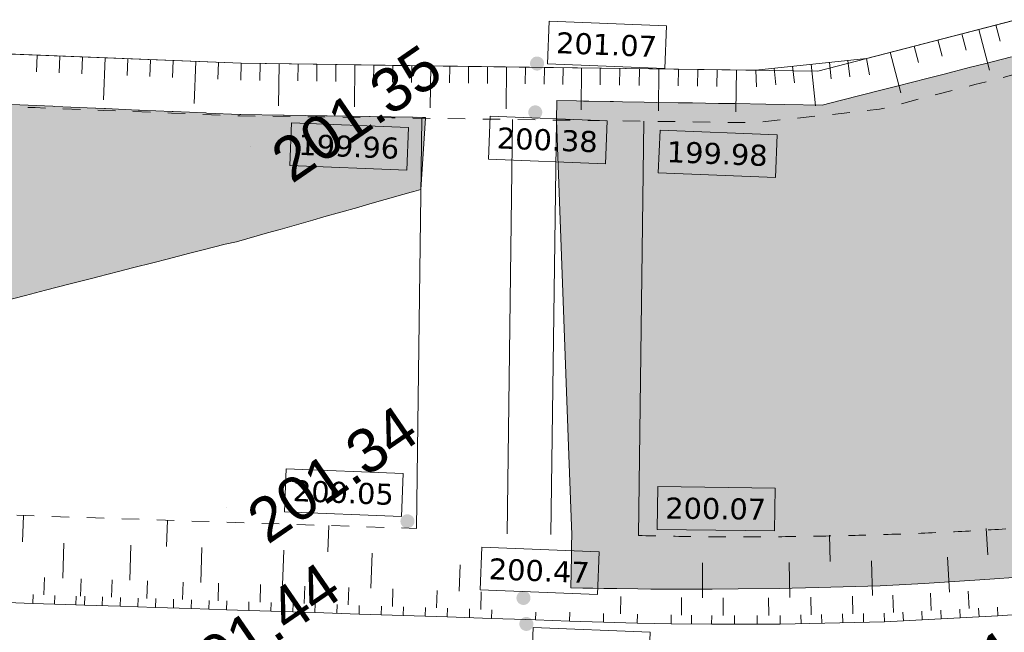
# Model space of a CAD drawing. Header units: millimetres. Extents: x -446952 to 537903, y -185749 to 168493.
# Tile 56 of 155: x -56434 to -33932, y 86472 to 100474. Entities that reach past the tile are written whole.
import ezdxf
from ezdxf.xclip import XClip

# ---------------------------------------------------------------- set-up
doc = ezdxf.new("R2010")
doc.units = ezdxf.units.MM
doc.header["$MEASUREMENT"] = 0
doc.header["$XCLIPFRAME"] = 0
doc.linetypes.add('Grille', pattern=[800, 400, -400])
doc.linetypes.add('Wipeout_Contour', pattern=[1000, 0, -1000])
for name, color, linetype in [('02 AF-17-0322 ZAE POMME- CHANTIER-2018-09-26_2_0000-VALORIS-NOUE DERIV BASSIN', 7, 'Continuous'), ('02 AF-17-0322 ZAE POMME- CHANTIER-2018-09-26_2_0000-VALORIS-NOUE DERIV BASSIN EAU MAX RETENTION', 7, 'Continuous'), ('02 AF-17-0322 ZAE POMME- CHANTIER-2018-09-26_2_0000-VALORIS-NOUE DERIV BASSIN TEXTE ET COTES', 7, 'Continuous'), ('02 AF-17-0322 ZAE POMME- CHANTIER-2018-09-26_2_2D - Dessins placés - Géomètre.2D', 7, 'Continuous'), ('02 AF-17-0322 ZAE POMME- CHANTIER-2018-09-26_2_X-PTS TOPO-TEXTE TOPOALT', 7, 'Continuous'), ('02 AF-17-0322 ZAE POMME- CHANTIER-2018-09-26_2_X-PTS TOPO-TOPOPOINT', 7, 'Continuous'), ('2D - Dessins placés - Géomètre.2D', 7, 'Continuous')]:
    doc.layers.add(name, color=color, linetype=linetype)
doc.styles.add('STYLE_GENERE_3', font='verdana.ttf')
doc.styles.add('STYLE_GENERE_4', font='txt')

# ---------------------------------------------------------------- blocks, each defined once
blk = doc.blocks.new('Dessin_1_2', base_point=(-56559339, -2771872408))
at = {"color": 254, "linetype": 'Wipeout_Contour', "lineweight": 0, "ltscale": 2094265.569888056}
blk.add_wipeout([(-446952, -185749), (537903, -185749), (537903, 168493), (-446952, 168064)], dxfattribs=at).dxf.layer = '02 AF-17-0322 ZAE POMME- CHANTIER-2018-09-26_2_2D - Dessins placés - Géomètre.2D'
at = {"layer": '02 AF-17-0322 ZAE POMME- CHANTIER-2018-09-26_2_0000-VALORIS-NOUE DERIV BASSIN EAU MAX RETENTION', "linetype": 'Continuous', "lineweight": 15}
for points in [[(-43836, 87490), (-43564, 87484), (-43337, 87480), (-43085, 87475), (-42310, 87463), (-41536, 87457), (-40610, 87458), (-40012, 87462), (-39077, 87470), (-38177, 87494), (-36770, 87536), (-35763, 87590), (-34263, 87683), (-33614, 87735), (-32734, 87810), (-31731, 87907), (-30760, 88007), (-29790, 88116), (-28823, 88233), (-27858, 88360), (-26896, 88496), (-26052, 88622), (-25210, 88755), (-24369, 88895), (-24301, 88911), (-24287, 88915), (-23359, 89076), (-22433, 89246), (-21509, 89425), (-20529, 89623), (-1920, 93460), (-1279, 93592), (-961, 93658), (-314, 93791), (-2, 93855), (650, 93990), (957, 94053), (1615, 94189), (1916, 94251), (2580, 94387), (2875, 94448), (3545, 94586), (3834, 94646), (4510, 94785), (4793, 94843), (5475, 94984), (5752, 95041), (6439, 95182), (6711, 95237), (7404, 95381), (7669, 95436), (8369, 95581), (8628, 95635), (9333, 95781), (9586, 95833), (10298, 95981), (10544, 96032), (11263, 96181), (11503, 96231), (12228, 96381), (12461, 96430), (13193, 96581), (13420, 96628), (14158, 96781), (14378, 96827), (15123, 96982), (15337, 97026), (16088, 97182), (16296, 97225), (17053, 97382), (17255, 97424), (17986, 97576), (18172, 97614), (18803, 97746), (18957, 97778), (19588, 97909), (19525, 98275), (18551, 104509), (18140, 107138), (17611, 110525), (17546, 110803), (17237, 110730), (17042, 110680), (16895, 110646), (16851, 110635), (16211, 110484), (16016, 110434), (15376, 110283), (15182, 110234), (14471, 110066), (14257, 110012), (13538, 109842), (13323, 109787), (12603, 109618), (12388, 109563), (11669, 109393), (11454, 109339), (10734, 109169), (10520, 109114), (9800, 108944), (9585, 108890), (8865, 108720), (8651, 108666), (7930, 108496), (7717, 108442), (6996, 108271), (6782, 108217), (6061, 108047), (5848, 107993), (5126, 107823), (4914, 107769), (4192, 107598), (3979, 107545), (3256, 107399), (3042, 107356), (2321, 107211), (2105, 107168), (1387, 107024), (1168, 106980), (452, 106836), (231, 106792), (-482, 106648), (-706, 106603), (-1417, 106460), (-1643, 106415), (-2351, 106273), (-2580, 106227), (-3286, 106085), (-3517, 106039), (-4220, 105897), (-4454, 105851), (-5186, 105703), (-5434, 105654), (-6164, 105507), (-6414, 105457), (-7142, 105311), (-7395, 105260), (-8119, 105114), (-8375, 105063), (-9097, 104918), (-9356, 104866), (-10074, 104722), (-10336, 104669), (-11052, 104525), (-11317, 104472), (-12030, 104329), (-12297, 104276), (-13007, 104133), (-13277, 104079), (-13985, 103936), (-14258, 103882), (-14962, 103740), (-15238, 103685), (-15940, 103544), (-16219, 103488), (-16917, 103348), (-17199, 103291), (-17895, 103151), (-18180, 103094), (-18873, 102955), (-19160, 102898), (-19850, 102759), (-20141, 102701), (-20828, 102563), (-21121, 102504), (-21805, 102366), (-22101, 102307), (-22783, 102170), (-23082, 102110), (-23760, 101974), (-24062, 101914), (-24698, 101786), (-24985, 101728), (-25618, 101601), (-25908, 101543), (-26538, 101416), (-26831, 101358), (-27314, 101261), (-27559, 101211), (-28117, 101069), (-28382, 101001), (-28938, 100859), (-29204, 100791), (-29758, 100650), (-30026, 100581), (-30654, 100421), (-30962, 100343), (-31587, 100183), (-31898, 100104), (-32520, 99945), (-32834, 99865), (-33453, 99706), (-33769, 99626), (-34386, 99468), (-34705, 99387), (-35338, 99225), (-35669, 99141), (-36389, 98957), (-36757, 98863), (-37653, 98634), (-38096, 98522), (-38952, 98536), (-39382, 98543), (-40087, 98555), (-40462, 98562), (-41054, 98571), (-41388, 98577), (-41881, 98585), (-42162, 98590), (-42164, 98590), (-42654, 98599), (-42937, 98603), (-43427, 98612), (-43711, 98617), (-44161, 98624), (-44167, 98181), (-44167, 98181), (-44167, 98181), (-44167, 98181), (-44167, 98180), (-43887, 90522), (-43886, 90522), (-43819, 88703), (-43823, 88464), (-43826, 88212)], [(-43836, 87490), (-43564, 87484), (-43337, 87480), (-43085, 87475), (-42310, 87463), (-41536, 87457), (-40610, 87458), (-40012, 87462), (-39077, 87470), (-38177, 87494), (-36770, 87536), (-35763, 87590), (-34263, 87683), (-33614, 87735), (-32734, 87810), (-31731, 87907), (-30760, 88007), (-29790, 88116), (-28823, 88233), (-27858, 88360), (-26896, 88496), (-26052, 88622), (-25210, 88755), (-24369, 88895), (-24301, 88911), (-24287, 88915), (-23359, 89076), (-22433, 89246), (-21509, 89425), (-20529, 89623), (-1920, 93460), (-1279, 93592), (-961, 93658), (-314, 93791), (-2, 93855), (650, 93990), (957, 94053), (1615, 94189), (1916, 94251), (2580, 94387), (2875, 94448), (3545, 94586), (3834, 94646), (4510, 94785), (4793, 94843), (5475, 94984), (5752, 95041), (6439, 95182), (6711, 95237), (7404, 95381), (7669, 95436), (8369, 95581), (8628, 95635), (9333, 95781), (9586, 95833), (10298, 95981), (10544, 96032), (11263, 96181), (11503, 96231), (12228, 96381), (12461, 96430), (13193, 96581), (13420, 96628), (14158, 96781), (14378, 96827), (15123, 96982), (15337, 97026), (16088, 97182), (16296, 97225), (17053, 97382), (17255, 97424), (17986, 97576), (18172, 97614), (18803, 97746), (18957, 97778), (19588, 97909), (19525, 98275), (18551, 104509), (18140, 107138), (17611, 110525), (17546, 110803), (17237, 110730), (17042, 110680), (16895, 110646), (16851, 110635), (16211, 110484), (16016, 110434), (15376, 110283), (15182, 110234), (14471, 110066), (14257, 110012), (13538, 109842), (13323, 109787), (12603, 109618), (12388, 109563), (11669, 109393), (11454, 109339), (10734, 109169), (10520, 109114), (9800, 108944), (9585, 108890), (8865, 108720), (8651, 108666), (7930, 108496), (7717, 108442), (6996, 108271), (6782, 108217), (6061, 108047), (5848, 107993), (5126, 107823), (4914, 107769), (4192, 107598), (3979, 107545), (3256, 107399), (3042, 107356), (2321, 107211), (2105, 107168), (1387, 107024), (1168, 106980), (452, 106836), (231, 106792), (-482, 106648), (-706, 106603), (-1417, 106460), (-1643, 106415), (-2351, 106273), (-2580, 106227), (-3286, 106085), (-3517, 106039), (-4220, 105897), (-4454, 105851), (-5186, 105703), (-5434, 105654), (-6164, 105507), (-6414, 105457), (-7142, 105311), (-7395, 105260), (-8119, 105114), (-8375, 105063), (-9097, 104918), (-9356, 104866), (-10074, 104722), (-10336, 104669), (-11052, 104525), (-11317, 104472), (-12030, 104329), (-12297, 104276), (-13007, 104133), (-13277, 104079), (-13985, 103936), (-14258, 103882), (-14962, 103740), (-15238, 103685), (-15940, 103544), (-16219, 103488), (-16917, 103348), (-17199, 103291), (-17895, 103151), (-18180, 103094), (-18873, 102955), (-19160, 102898), (-19850, 102759), (-20141, 102701), (-20828, 102563), (-21121, 102504), (-21805, 102366), (-22101, 102307), (-22783, 102170), (-23082, 102110), (-23760, 101974), (-24062, 101914), (-24698, 101786), (-24985, 101728), (-25618, 101601), (-25908, 101543), (-26538, 101416), (-26831, 101358), (-27314, 101261), (-27559, 101211), (-28117, 101069), (-28382, 101001), (-28938, 100859), (-29204, 100791), (-29758, 100650), (-30026, 100581), (-30654, 100421), (-30962, 100343), (-31587, 100183), (-31898, 100104), (-32520, 99945), (-32834, 99865), (-33453, 99706), (-33769, 99626), (-34386, 99468), (-34705, 99387), (-35338, 99225), (-35669, 99141), (-36389, 98957), (-36757, 98863), (-37653, 98634), (-38096, 98522), (-38952, 98536), (-39382, 98543), (-40087, 98555), (-40462, 98562), (-41054, 98571), (-41388, 98577), (-41881, 98585), (-42162, 98590), (-42164, 98590), (-42654, 98599), (-42937, 98603), (-43427, 98612), (-43711, 98617), (-44161, 98624), (-44167, 98181), (-44167, 98181), (-44167, 98181), (-44167, 98181), (-44167, 98180), (-43887, 90522), (-43886, 90522), (-43819, 88703), (-43823, 88464), (-43826, 88212)], [(-159905, 89660), (-145033, 89343), (-144378, 89329), (-144015, 89321), (-143354, 89307), (-142997, 89300), (-142330, 89285), (-141979, 89278), (-141306, 89263), (-140962, 89256), (-140282, 89241), (-139944, 89233), (-139304, 89220), (-138993, 89214), (-138347, 89200), (-138043, 89194), (-137391, 89180), (-137092, 89174), (-136435, 89161), (-136141, 89155), (-135479, 89141), (-135191, 89135), (-134522, 89121), (-134240, 89115), (-133566, 89101), (-133289, 89095), (-132610, 89081), (-132338, 89076), (-131654, 89062), (-131388, 89056), (-130697, 89042), (-130437, 89036), (-129741, 89022), (-129486, 89017), (-128785, 89002), (-128536, 88997), (-127829, 88982), (-127585, 88977), (-126873, 88962), (-126635, 88957), (-125916, 88943), (-125684, 88938), (-124960, 88923), (-124733, 88918), (-118972, 88799), (-118013, 88780), (-117370, 88768), (-117222, 88765), (-116574, 88753), (-116430, 88750), (-115777, 88738), (-115638, 88735), (-114980, 88723), (-114845, 88721), (-114181, 88707), (-114049, 88704), (-113380, 88689), (-113252, 88687), (-112579, 88672), (-112454, 88669), (-111777, 88654), (-111655, 88651), (-106059, 88518), (-105114, 88496), (-104167, 88484), (-103219, 88490), (-102268, 88513), (-101316, 88553), (-100362, 88611), (-99407, 88687), (-98449, 88780), (-97697, 88866), (-96944, 88964), (-96189, 89072), (-95234, 89216), (-95125, 89232), (-94173, 89375), (-94065, 89391), (-93117, 89521), (-93010, 89535), (-92065, 89646), (-91961, 89657), (-91019, 89747), (-90916, 89757), (-89987, 89830), (-89890, 89838), (-88960, 89893), (-88867, 89898), (-87934, 89935), (-87846, 89938), (-86909, 89957), (-86826, 89959), (-85885, 89959), (-85808, 89959), (-84862, 89943), (-84791, 89941), (-76481, 89769), (-74597, 89730), (-73655, 89711), (-73585, 89709), (-73084, 89877), (-73069, 89880), (-72343, 90062), (-72311, 90070), (-71601, 90247), (-54177, 94719), (-53857, 94799), (-53363, 94926), (-53063, 95002), (-52549, 95134), (-52271, 95204), (-51738, 95341), (-51481, 95400), (-50771, 95601), (-50481, 95682), (-49738, 95893), (-49482, 95965), (-48706, 96185), (-48484, 96247), (-47676, 96477), (-47487, 96530), (-47265, 96593), (-47162, 98220), (-47162, 98238), (-47439, 98243), (-47454, 98243), (-48424, 98259), (-48441, 98259), (-49408, 98275), (-49429, 98276), (-50393, 98292), (-50416, 98292), (-51378, 98308), (-51404, 98308), (-52156, 98341), (-52177, 98342), (-52928, 98375), (-52951, 98376), (-53700, 98408), (-53725, 98409), (-54472, 98442), (-54499, 98443), (-54691, 98451), (-54699, 98452), (-55641, 98493), (-55679, 98495), (-56618, 98535), (-56659, 98537), (-57595, 98578), (-57639, 98580), (-58476, 98616), (-58518, 98619), (-59353, 98655), (-59398, 98657), (-60230, 98693), (-60277, 98696), (-61107, 98732), (-61157, 98734), (-61964, 98769), (-62015, 98772), (-62820, 98807), (-62873, 98810), (-63675, 98845), (-63731, 98848), (-64531, 98882), (-64589, 98885), (-65266, 98915), (-65317, 98918), (-65992, 98947), (-66045, 98950), (-66718, 98979), (-66773, 98982), (-67597, 99018), (-67668, 99021), (-68489, 99057), (-68562, 99061), (-69380, 99097), (-69456, 99101), (-70271, 99136), (-70350, 99141), (-71162, 99176), (-71244, 99180), (-71908, 99209), (-71977, 99213), (-72639, 99242), (-72710, 99246), (-73322, 99272), (-73392, 99276), (-74236, 99303), (-74334, 99305), (-75175, 99331), (-75275, 99334), (-76114, 99360), (-76217, 99363), (-76829, 99382), (-76906, 99384), (-77517, 99403), (-77594, 99406), (-78204, 99425), (-78283, 99427), (-79071, 99451), (-79175, 99454), (-79960, 99479), (-80067, 99482), (-80850, 99506), (-80958, 99509), (-81739, 99533), (-81850, 99536), (-82629, 99561), (-82741, 99564), (-83518, 99588), (-83633, 99591), (-84408, 99615), (-84525, 99618), (-85354, 99644), (-85481, 99647), (-86308, 99673), (-86438, 99677), (-87263, 99702), (-87394, 99706), (-88217, 99731), (-88351, 99735), (-89171, 99761), (-89307, 99764), (-90125, 99790), (-90263, 99793), (-91078, 99880), (-91218, 99895), (-92029, 99982), (-92172, 99998), (-92980, 100084), (-93126, 100100), (-93931, 100185), (-94081, 100202), (-94882, 100287), (-95035, 100304), (-95649, 100369), (-95770, 100383), (-96383, 100448), (-96505, 100461), (-97116, 100526), (-97240, 100540), (-98016, 100623), (-98178, 100640), (-98951, 100723), (-99116, 100741), (-99885, 100823), (-100053, 100841), (-100820, 100923), (-100991, 100942), (-101754, 101023), (-101928, 101042), (-102688, 101123), (-102866, 101143), (-103623, 101224), (-103804, 101244), (-104557, 101324), (-104741, 101344), (-105481, 101423), (-105666, 101443), (-106403, 101522), (-106590, 101543), (-107324, 101621), (-107515, 101642), (-108245, 101720), (-108440, 101741), (-109167, 101819), (-109364, 101841), (-110088, 101918), (-110289, 101940), (-111004, 102016), (-111210, 102039), (-111922, 102115), (-112131, 102138), (-112840, 102214), (-113052, 102237), (-113758, 102312), (-113974, 102336), (-114678, 102357), (-114897, 102363), (-115598, 102383), (-115820, 102389), (-116519, 102410), (-116743, 102416), (-117439, 102436), (-117665, 102442), (-118389, 102463), (-118625, 102470), (-119346, 102491), (-119585, 102497), (-120304, 102518), (-120545, 102525), (-121261, 102546), (-121505, 102553), (-122219, 102573), (-122465, 102580), (-123176, 102601), (-123425, 102608), (-124134, 102628), (-124385, 102635), (-125079, 102656), (-125328, 102662), (-126020, 102682), (-126272, 102689), (-126960, 102709), (-127215, 102716), (-127901, 102736), (-128158, 102743), (-128842, 102763), (-129101, 102770), (-129782, 102790), (-130044, 102797), (-130723, 102817), (-130987, 102824), (-131664, 102844), (-131930, 102851), (-132604, 102871), (-132873, 102878), (-133545, 102898), (-133816, 102905), (-134486, 102925), (-134759, 102932), (-135426, 102952), (-135702, 102959), (-136367, 102979), (-136645, 102986), (-137308, 103006), (-137588, 103013), (-138248, 103032), (-138531, 103040), (-139189, 103059), (-139474, 103067), (-140165, 103099), (-140468, 103114), (-141154, 103146), (-141461, 103161), (-142143, 103193), (-142454, 103208), (-143132, 103240), (-143447, 103255), (-144121, 103287), (-144440, 103303), (-145080, 103332), (-145389, 103348), (-146026, 103377), (-146339, 103393), (-146971, 103422), (-147288, 103438), (-147917, 103467), (-148238, 103483), (-148863, 103512), (-149187, 103528), (-149808, 103557), (-150137, 103574), (-150754, 103602), (-151086, 103619), (-151700, 103648), (-152036, 103664), (-152645, 103693), (-152985, 103710), (-153591, 103738), (-153935, 103755), (-154537, 103783), (-154884, 103801), (-155482, 103828), (-155834, 103846), (-156428, 103874), (-156783, 103891), (-157373, 103919), (-157733, 103937), (-158319, 103964), (-158682, 103983), (-159264, 104010), (-159632, 104028), (-159951, 104043), (-159972, 103578), (-159972, 103574), (-159929, 97794), (-159875, 90550)], [(-159905, 89660), (-145033, 89343), (-144378, 89329), (-144015, 89321), (-143354, 89307), (-142997, 89300), (-142330, 89285), (-141979, 89278), (-141306, 89263), (-140962, 89256), (-140282, 89241), (-139944, 89233), (-139304, 89220), (-138993, 89214), (-138347, 89200), (-138043, 89194), (-137391, 89180), (-137092, 89174), (-136435, 89161), (-136141, 89155), (-135479, 89141), (-135191, 89135), (-134522, 89121), (-134240, 89115), (-133566, 89101), (-133289, 89095), (-132610, 89081), (-132338, 89076), (-131654, 89062), (-131388, 89056), (-130697, 89042), (-130437, 89036), (-129741, 89022), (-129486, 89017), (-128785, 89002), (-128536, 88997), (-127829, 88982), (-127585, 88977), (-126873, 88962), (-126635, 88957), (-125916, 88943), (-125684, 88938), (-124960, 88923), (-124733, 88918), (-118972, 88799), (-118013, 88780), (-117370, 88768), (-117222, 88765), (-116574, 88753), (-116430, 88750), (-115777, 88738), (-115638, 88735), (-114980, 88723), (-114845, 88721), (-114181, 88707), (-114049, 88704), (-113380, 88689), (-113252, 88687), (-112579, 88672), (-112454, 88669), (-111777, 88654), (-111655, 88651), (-106059, 88518), (-105114, 88496), (-104167, 88484), (-103219, 88490), (-102268, 88513), (-101316, 88553), (-100362, 88611), (-99407, 88687), (-98449, 88780), (-97697, 88866), (-96944, 88964), (-96189, 89072), (-95234, 89216), (-95125, 89232), (-94173, 89375), (-94065, 89391), (-93117, 89521), (-93010, 89535), (-92065, 89646), (-91961, 89657), (-91019, 89747), (-90916, 89757), (-89987, 89830), (-89890, 89838), (-88960, 89893), (-88867, 89898), (-87934, 89935), (-87846, 89938), (-86909, 89957), (-86826, 89959), (-85885, 89959), (-85808, 89959), (-84862, 89943), (-84791, 89941), (-76481, 89769), (-74597, 89730), (-73655, 89711), (-73585, 89709), (-73084, 89877), (-73069, 89880), (-72343, 90062), (-72311, 90070), (-71601, 90247), (-54177, 94719), (-53857, 94799), (-53363, 94926), (-53063, 95002), (-52549, 95134), (-52271, 95204), (-51738, 95341), (-51481, 95400), (-50771, 95601), (-50481, 95682), (-49738, 95893), (-49482, 95965), (-48706, 96185), (-48484, 96247), (-47676, 96477), (-47487, 96530), (-47265, 96593), (-47162, 98220), (-47162, 98238), (-47439, 98243), (-47454, 98243), (-48424, 98259), (-48441, 98259), (-49408, 98275), (-49429, 98276), (-50393, 98292), (-50416, 98292), (-51378, 98308), (-51404, 98308), (-52156, 98341), (-52177, 98342), (-52928, 98375), (-52951, 98376), (-53700, 98408), (-53725, 98409), (-54472, 98442), (-54499, 98443), (-54691, 98451), (-54699, 98452), (-55641, 98493), (-55679, 98495), (-56618, 98535), (-56659, 98537), (-57595, 98578), (-57639, 98580), (-58476, 98616), (-58518, 98619), (-59353, 98655), (-59398, 98657), (-60230, 98693), (-60277, 98696), (-61107, 98732), (-61157, 98734), (-61964, 98769), (-62015, 98772), (-62820, 98807), (-62873, 98810), (-63675, 98845), (-63731, 98848), (-64531, 98882), (-64589, 98885), (-65266, 98915), (-65317, 98918), (-65992, 98947), (-66045, 98950), (-66718, 98979), (-66773, 98982), (-67597, 99018), (-67668, 99021), (-68489, 99057), (-68562, 99061), (-69380, 99097), (-69456, 99101), (-70271, 99136), (-70350, 99141), (-71162, 99176), (-71244, 99180), (-71908, 99209), (-71977, 99213), (-72639, 99242), (-72710, 99246), (-73322, 99272), (-73392, 99276), (-74236, 99303), (-74334, 99305), (-75175, 99331), (-75275, 99334), (-76114, 99360), (-76217, 99363), (-76829, 99382), (-76906, 99384), (-77517, 99403), (-77594, 99406), (-78204, 99425), (-78283, 99427), (-79071, 99451), (-79175, 99454), (-79960, 99479), (-80067, 99482), (-80850, 99506), (-80958, 99509), (-81739, 99533), (-81850, 99536), (-82629, 99561), (-82741, 99564), (-83518, 99588), (-83633, 99591), (-84408, 99615), (-84525, 99618), (-85354, 99644), (-85481, 99647), (-86308, 99673), (-86438, 99677), (-87263, 99702), (-87394, 99706), (-88217, 99731), (-88351, 99735), (-89171, 99761), (-89307, 99764), (-90125, 99790), (-90263, 99793), (-91078, 99880), (-91218, 99895), (-92029, 99982), (-92172, 99998), (-92980, 100084), (-93126, 100100), (-93931, 100185), (-94081, 100202), (-94882, 100287), (-95035, 100304), (-95649, 100369), (-95770, 100383), (-96383, 100448), (-96505, 100461), (-97116, 100526), (-97240, 100540), (-98016, 100623), (-98178, 100640), (-98951, 100723), (-99116, 100741), (-99885, 100823), (-100053, 100841), (-100820, 100923), (-100991, 100942), (-101754, 101023), (-101928, 101042), (-102688, 101123), (-102866, 101143), (-103623, 101224), (-103804, 101244), (-104557, 101324), (-104741, 101344), (-105481, 101423), (-105666, 101443), (-106403, 101522), (-106590, 101543), (-107324, 101621), (-107515, 101642), (-108245, 101720), (-108440, 101741), (-109167, 101819), (-109364, 101841), (-110088, 101918), (-110289, 101940), (-111004, 102016), (-111210, 102039), (-111922, 102115), (-112131, 102138), (-112840, 102214), (-113052, 102237), (-113758, 102312), (-113974, 102336), (-114678, 102357), (-114897, 102363), (-115598, 102383), (-115820, 102389), (-116519, 102410), (-116743, 102416), (-117439, 102436), (-117665, 102442), (-118389, 102463), (-118625, 102470), (-119346, 102491), (-119585, 102497), (-120304, 102518), (-120545, 102525), (-121261, 102546), (-121505, 102553), (-122219, 102573), (-122465, 102580), (-123176, 102601), (-123425, 102608), (-124134, 102628), (-124385, 102635), (-125079, 102656), (-125328, 102662), (-126020, 102682), (-126272, 102689), (-126960, 102709), (-127215, 102716), (-127901, 102736), (-128158, 102743), (-128842, 102763), (-129101, 102770), (-129782, 102790), (-130044, 102797), (-130723, 102817), (-130987, 102824), (-131664, 102844), (-131930, 102851), (-132604, 102871), (-132873, 102878), (-133545, 102898), (-133816, 102905), (-134486, 102925), (-134759, 102932), (-135426, 102952), (-135702, 102959), (-136367, 102979), (-136645, 102986), (-137308, 103006), (-137588, 103013), (-138248, 103032), (-138531, 103040), (-139189, 103059), (-139474, 103067), (-140165, 103099), (-140468, 103114), (-141154, 103146), (-141461, 103161), (-142143, 103193), (-142454, 103208), (-143132, 103240), (-143447, 103255), (-144121, 103287), (-144440, 103303), (-145080, 103332), (-145389, 103348), (-146026, 103377), (-146339, 103393), (-146971, 103422), (-147288, 103438), (-147917, 103467), (-148238, 103483), (-148863, 103512), (-149187, 103528), (-149808, 103557), (-150137, 103574), (-150754, 103602), (-151086, 103619), (-151700, 103648), (-152036, 103664), (-152645, 103693), (-152985, 103710), (-153591, 103738), (-153935, 103755), (-154537, 103783), (-154884, 103801), (-155482, 103828), (-155834, 103846), (-156428, 103874), (-156783, 103891), (-157373, 103919), (-157733, 103937), (-158319, 103964), (-158682, 103983), (-159264, 104010), (-159632, 104028), (-159951, 104043), (-159972, 103578), (-159972, 103574), (-159929, 97794), (-159875, 90550)]]:
    blk.add_hatch(color=255, dxfattribs=at).paths.add_polyline_path(points)
at = {"layer": '02 AF-17-0322 ZAE POMME- CHANTIER-2018-09-26_2_0000-VALORIS-NOUE DERIV BASSIN TEXTE ET COTES', "linetype": 'Continuous', "lineweight": 15}
for points in [[(-44478, 99563, 1), (-44742, 99381, 1)], [(-44520, 98447, 1), (-44783, 98266, 1)], [(-47250, 98189, 1), (-47514, 98008, 1)], [(-41854, 98103, 1), (-42117, 97922, 1)], [(-47441, 89100, 1), (-47704, 88919, 1)], [(-41970, 88920, 1), (-42234, 88739, 1)], [(-44789, 87348, 1), (-45053, 87167, 1)], [(-44723, 86754, 1), (-44986, 86573, 1)]]:
    blk.add_hatch(color=7, dxfattribs=at).paths.add_polyline_path(points)
at = {"layer": '02 AF-17-0322 ZAE POMME- CHANTIER-2018-09-26_2_0000-VALORIS-NOUE DERIV BASSIN', "color": 7, "linetype": 'Continuous', "lineweight": 15}
for p, q in [((-34903, 100152), (-34807, 99780)), ((-34514, 100253), (-34273, 99324)), ((-34124, 100354), (-34028, 99982)), ((-35448, 100011), (-35352, 99639)), ((-36537, 99729), (-36296, 98800)), ((-35992, 99870), (-35896, 99498)), ((-56038, 99663), (-56053, 99279)), ((-55519, 99642), (-55535, 99258)), ((-55001, 99621), (-55016, 99238)), ((-54483, 99601), (-54521, 98642)), ((-53964, 99580), (-53980, 99196)), ((-53446, 99559), (-53461, 99176)), ((-52928, 99539), (-52943, 99155)), ((-52409, 99518), (-52447, 98559)), ((-51891, 99497), (-51906, 99114)), ((-51372, 99477), (-51383, 99093)), ((-50939, 99471), (-50944, 99087)), ((-50506, 99465), (-50519, 98505)), ((-37926, 99498), (-37886, 99120)), ((-37504, 99543), (-37464, 99165)), ((-37082, 99588), (-37014, 99213)), ((-50073, 99459), (-50078, 99075)), ((-49640, 99454), (-49645, 99070)), ((-49206, 99448), (-49212, 99064)), ((-48773, 99442), (-48786, 98482)), ((-48340, 99436), (-48345, 99052)), ((-47907, 99430), (-47912, 99046)), ((-47474, 99425), (-47479, 99041)), ((-47040, 99419), (-47053, 98459)), ((-46607, 99413), (-46612, 99029)), ((-46174, 99407), (-46179, 99023)), ((-45741, 99401), (-45746, 99018)), ((-45308, 99396), (-45320, 98436)), ((-44874, 99390), (-44880, 99006)), ((-44441, 99384), (-44446, 99000)), ((-44016, 99378), (-44021, 98995)), ((-43591, 99373), (-43604, 98413)), ((-43166, 99367), (-43171, 98983)), ((-42719, 99361), (-42724, 98977)), ((-42272, 99355), (-42277, 98971)), ((-41824, 99349), (-41837, 98389)), ((-41377, 99343), (-41382, 98959)), ((-40936, 99337), (-40942, 98953)), ((-40496, 99332), (-40501, 98948)), ((-40055, 99326), (-40068, 98366)), ((-39614, 99320), (-39596, 98938)), ((-39192, 99364), (-39152, 98986)), ((-38770, 99409), (-38730, 99030)), ((-38348, 99454), (-38248, 98508)), ((-56368, 88542), (-56348, 89142)), ((-53079, 88434), (-53060, 89034)), ((-49390, 88313), (-49370, 88912)), ((-37908, 88088), (-37923, 88695)), ((-34309, 88243), (-34345, 88844)), ((-55450, 87712), (-55423, 88511)), ((-53917, 87661), (-53891, 88461)), ((-52294, 87608), (-52268, 88407)), ((-50425, 87546), (-50398, 88346)), ((-48407, 87480), (-48381, 88279)), ((-46390, 87413), (-46370, 88014)), ((-40832, 87261), (-40826, 88061)), ((-38837, 87266), (-38848, 88066)), ((-36941, 87310), (-36968, 88109)), ((-35188, 87390), (-35229, 88189)), ((-55880, 87326), (-55867, 87725)), ((-55045, 87298), (-55032, 87698)), ((-54336, 87275), (-54323, 87674)), ((-53525, 87248), (-53512, 87648)), ((-52713, 87221), (-52700, 87621)), ((-51901, 87194), (-51888, 87594)), ((-50942, 87163), (-50929, 87563)), ((-56132, 87134), (-56126, 87334)), ((-55642, 87118), (-55635, 87317)), ((-49934, 87130), (-49920, 87530)), ((-48925, 87097), (-48912, 87496)), ((-47916, 87063), (-47903, 87463)), ((-46908, 87030), (-46894, 87430)), ((-45899, 86997), (-45886, 87397)), ((-36464, 86924), (-36481, 87323)), ((-35600, 86968), (-35621, 87368)), ((-34735, 87013), (-34756, 87413)), ((-55152, 87101), (-55145, 87301)), ((-54952, 87095), (-54945, 87295)), ((-54546, 87081), (-54539, 87281)), ((-54140, 87068), (-54133, 87268)), ((-53734, 87055), (-53728, 87255)), ((-53328, 87041), (-53322, 87241)), ((-52922, 87028), (-52916, 87228)), ((-52517, 87015), (-52510, 87215)), ((-52111, 87001), (-52104, 87201)), ((-51705, 86988), (-51698, 87188)), ((-51201, 86971), (-51194, 87171)), ((-50697, 86955), (-50690, 87155)), ((-50192, 86938), (-50186, 87138)), ((-49688, 86922), (-49681, 87121)), ((-49184, 86905), (-49177, 87105)), ((-48679, 86888), (-48673, 87088)), ((-42703, 86894), (-42692, 87294)), ((-41312, 86865), (-41307, 87265)), ((-40359, 86857), (-40358, 87257)), ((-39317, 86858), (-39320, 87258)), ((-38344, 86874), (-38354, 87274)), ((-37391, 86896), (-37400, 87296)), ((-48175, 86872), (-48168, 87072)), ((-47671, 86855), (-47664, 87055)), ((-47166, 86839), (-47160, 87039)), ((-46662, 86822), (-46655, 87022)), ((-46157, 86805), (-46151, 87005)), ((-45653, 86789), (-45647, 86989)), ((-44644, 86756), (-44638, 86936)), ((-43870, 86730), (-43863, 86930)), ((-43095, 86705), (-43089, 86905)), ((-42321, 86683), (-42316, 86883)), ((-41546, 86668), (-41543, 86868)), ((-41083, 86662), (-41081, 86862)), ((-38578, 86669), (-38583, 86869)), ((-38101, 86680), (-38106, 86880)), ((-37625, 86691), (-37629, 86891)), ((-37148, 86702), (-37152, 86902)), ((-36671, 86713), (-36678, 86913)), ((-36238, 86735), (-36249, 86935)), ((-35806, 86758), (-35816, 86957)), ((-35373, 86780), (-35384, 86980)), ((-34941, 86802), (-34951, 87002)), ((-34508, 86825), (-34519, 87024)), ((-34076, 86847), (-34088, 87046)), ((-44870, 86763), (-44870, 86763)), ((-40620, 86657), (-40619, 86857)), ((-40099, 86657), (-40099, 86857)), ((-39577, 86658), (-39577, 86858)), ((-39055, 86658), (-39058, 86858))]:
    blk.add_line(p, q, dxfattribs=at)
at = {"layer": '02 AF-17-0322 ZAE POMME- CHANTIER-2018-09-26_2_0000-VALORIS-NOUE DERIV BASSIN', "color": 7, "linetype": 'Continuous', "lineweight": 15, "flags": 128}
for points in [[(-33345, 100556), (-34903, 100152), (-35992, 99870), (-37082, 99588), (-39614, 99320), (-41377, 99343), (-43166, 99367), (-44441, 99384), (-46174, 99407), (-47907, 99430), (-49640, 99454), (-51372, 99477), (-52928, 99539), (-54483, 99601), (-56038, 99663), (-57593, 99725)], [(91957, 122435), (74101, 120937), (55590, 119451), (36910, 115667), (17971, 111853), (3778, 108451), (-27734, 102009), (-38190, 99301), (-51372, 99477), (-73355, 100354), (-90197, 100817), (-113914, 103255), (-139446, 103902), (-163072, 104907), (-174058, 105149)], [(-47244, 98221), (-47336, 91235), (-47368, 88846)], [(-45168, 98194), (-45294, 88723)], [(-44168, 98180), (-44294, 88710)], [(-42168, 98154), (-42294, 88683)], [(-32512, 86955), (-34076, 86847), (-36671, 86713), (-39055, 86658), (-40620, 86657), (-41546, 86668), (-42321, 86683), (-43095, 86705), (-43870, 86730), (-44644, 86756), (-44870, 86763)], [(-44870, 86763), (-45653, 86789), (-46662, 86822), (-47671, 86855), (-48679, 86888), (-49688, 86922), (-50697, 86955), (-51705, 86988), (-52517, 87015), (-53328, 87041), (-54140, 87068), (-54952, 87095), (-55152, 87101), (-56132, 87134), (-57113, 87166)]]:
    blk.add_lwpolyline(points, dxfattribs=at)
at = {"layer": '02 AF-17-0322 ZAE POMME- CHANTIER-2018-09-26_2_0000-VALORIS-NOUE DERIV BASSIN', "color": 7, "linetype": 'Grille', "lineweight": 15, "flags": 128}
blk.add_lwpolyline([(15645, 110061), (15274, 109972), (13401, 109524), (11529, 109075), (9656, 108626), (7783, 108178), (5911, 107729), (4038, 107280), (2355, 106936), (673, 106592), (-1010, 106248), (-2692, 105904), (-4375, 105560), (-6334, 105159), (-8294, 104759), (-10253, 104358), (-12213, 103957), (-14172, 103557), (-16132, 103156), (-18091, 102756), (-20051, 102355), (-22010, 101954), (-23970, 101554), (-25640, 101212), (-27311, 100871), (-28515, 100567), (-29928, 100201), (-31486, 99798), (-33044, 99394), (-34602, 98990), (-35692, 98708), (-36781, 98426), (-39630, 98120), (-41393, 98143), (-43182, 98167), (-44457, 98184), (-46194, 98207), (-47931, 98231), (-49668, 98254), (-51404, 98277), (-52964, 98339), (-54523, 98401), (-56082, 98464), (-57641, 98526), (-59400, 98596), (-61160, 98666), (-62700, 98728), (-64558, 98802), (-65667, 98846), (-66777, 98891), (-66777, 98891)], dxfattribs=at)
for points in [[(-42294, 88683, 0.05379), (-20915, 90471), (19046, 98194)], [(-158779, 90514), (-105218, 88750, 0.045414), (-96169, 89274), (-94214, 89567, -0.045414), (-85165, 90091), (-47368, 88846)]]:
    blk.add_lwpolyline(points, format="xyb", dxfattribs=at)
at = {"layer": '02 AF-17-0322 ZAE POMME- CHANTIER-2018-09-26_2_0000-VALORIS-NOUE DERIV BASSIN EAU MAX RETENTION', "color": 255, "linetype": 'Continuous', "lineweight": 15, "flags": 128}
for points in [[(-33769, 99626), (-34386, 99468), (-34705, 99387), (-35338, 99225), (-35669, 99141), (-36389, 98957), (-36757, 98863), (-37653, 98634), (-38096, 98522), (-38952, 98536), (-39382, 98543), (-40087, 98555), (-40462, 98562), (-41054, 98571), (-41388, 98577), (-41881, 98585), (-42162, 98590), (-42164, 98590), (-42654, 98599), (-42867, 98602), (-42937, 98603), (-43427, 98612), (-43548, 98614), (-43711, 98617), (-44161, 98624), (-44167, 98181), (-44167, 98181), (-44167, 98181), (-44167, 98181), (-44167, 98180), (-43887, 90522), (-43886, 90522), (-43819, 88703), (-43823, 88464), (-43826, 88212), (-43836, 87490), (-43564, 87484), (-43337, 87480), (-43085, 87475), (-42785, 87470), (-42310, 87463), (-42007, 87460), (-41536, 87457), (-41168, 87457), (-40610, 87458), (-40012, 87462), (-39077, 87470), (-38177, 87494), (-36770, 87536), (-35763, 87590), (-34263, 87683), (-33614, 87735)], [(-33769, 99626), (-34386, 99468), (-34705, 99387), (-35338, 99225), (-35669, 99141), (-36389, 98957), (-36757, 98863), (-37653, 98634), (-38096, 98522), (-38952, 98536), (-39382, 98543), (-40087, 98555), (-40462, 98562), (-41054, 98571), (-41388, 98577), (-41881, 98585), (-42162, 98590), (-42164, 98590), (-42654, 98599), (-42867, 98602), (-42937, 98603), (-43427, 98612), (-43548, 98614), (-43711, 98617), (-44161, 98624), (-44167, 98181), (-44167, 98181), (-44167, 98181), (-44167, 98181), (-44167, 98180), (-43887, 90522), (-43886, 90522), (-43819, 88703), (-43823, 88464), (-43826, 88212), (-43836, 87490), (-43564, 87484), (-43337, 87480), (-43085, 87475), (-42785, 87470), (-42310, 87463), (-42007, 87460), (-41536, 87457), (-41168, 87457), (-40610, 87458), (-40012, 87462), (-39077, 87470), (-38177, 87494), (-36770, 87536), (-35763, 87590), (-34263, 87683), (-33614, 87735)], [(-56838, 94036), (-56303, 94173), (-55846, 94290), (-55279, 94436), (-54855, 94545), (-54735, 94576), (-54652, 94597), (-54177, 94719), (-53857, 94799), (-53363, 94926), (-53063, 95002), (-52549, 95134), (-52271, 95204), (-51738, 95341), (-51481, 95400), (-50771, 95601), (-50481, 95682), (-49738, 95893), (-49482, 95965), (-48706, 96185), (-48484, 96247), (-47676, 96477), (-47487, 96530), (-47426, 96547), (-47265, 96593), (-47162, 98220), (-47162, 98238), (-47232, 98239), (-47439, 98243), (-47454, 98243), (-48424, 98259), (-48441, 98259), (-49408, 98275), (-49429, 98276), (-50393, 98292), (-50416, 98292), (-51378, 98308), (-51404, 98308), (-52156, 98341), (-52177, 98342), (-52928, 98375), (-52951, 98376), (-53700, 98408), (-53725, 98409), (-54472, 98442), (-54499, 98443), (-54691, 98451), (-54699, 98452), (-55641, 98493), (-55679, 98495), (-56618, 98535)], [(-56838, 94036), (-56303, 94173), (-55846, 94290), (-55279, 94436), (-54855, 94545), (-54735, 94576), (-54652, 94597), (-54177, 94719), (-53857, 94799), (-53363, 94926), (-53063, 95002), (-52549, 95134), (-52271, 95204), (-51738, 95341), (-51481, 95400), (-50771, 95601), (-50481, 95682), (-49738, 95893), (-49482, 95965), (-48706, 96185), (-48484, 96247), (-47676, 96477), (-47487, 96530), (-47426, 96547), (-47265, 96593), (-47162, 98220), (-47162, 98238), (-47232, 98239), (-47439, 98243), (-47454, 98243), (-48424, 98259), (-48441, 98259), (-49408, 98275), (-49429, 98276), (-50393, 98292), (-50416, 98292), (-51378, 98308), (-51404, 98308), (-52156, 98341), (-52177, 98342), (-52928, 98375), (-52951, 98376), (-53700, 98408), (-53725, 98409), (-54472, 98442), (-54499, 98443), (-54691, 98451), (-54699, 98452), (-55641, 98493), (-55679, 98495), (-56618, 98535)]]:
    blk.add_lwpolyline(points, dxfattribs=at)
at = {"layer": '02 AF-17-0322 ZAE POMME- CHANTIER-2018-09-26_2_0000-VALORIS-NOUE DERIV BASSIN TEXTE ET COTES', "color": 7, "linetype": 'Continuous', "lineweight": 15, "flags": 128}
for points in [[(-44369, 99465), (-44330, 100444), (-41653, 100337), (-41692, 99358)], [(-50261, 97139), (-50222, 98118), (-47545, 98012), (-47584, 97032)], [(-45723, 97287), (-45684, 98267), (-43007, 98160), (-43046, 97181)], [(-41839, 96973), (-41800, 97952), (-39122, 97846), (-39161, 96867)], [(-50384, 89226), (-50345, 90205), (-47668, 90099), (-47706, 89120)], [(-41862, 88822), (-41850, 89802), (-39171, 89770), (-39183, 88790)], [(-45907, 87440), (-45869, 88419), (-43191, 88313), (-43230, 87334)], [(-44738, 85605), (-44699, 86584), (-42022, 86478), (-42060, 85498)]]:
    blk.add_lwpolyline(points, close=True, dxfattribs=at)
at = {"layer": '02 AF-17-0322 ZAE POMME- CHANTIER-2018-09-26_2_X-PTS TOPO-TOPOPOINT', "color": 14, "linetype": 'Continuous', "lineweight": 15, "true_color": 0xa80f02}
for p, q in [((-51163, 97578), (-51163, 97578)), ((-51714, 89330), (-51714, 89330))]:
    blk.add_line(p, q, dxfattribs=at)
at = {"layer": '02 AF-17-0322 ZAE POMME- CHANTIER-2018-09-26_2_0000-VALORIS-NOUE DERIV BASSIN TEXTE ET COTES', "color": 7, "linetype": 'Continuous', "lineweight": 15, "char_height": 480, "attachment_point": 4, "style": 'STYLE_GENERE_3'}
for s, insert, rotation in [('\\A1;{\\pql;\\fVerdana|b0|i0|c0|p38;201.07}', (-44173, 99946), 357.7245), ('\\A1;{\\pql;\\fVerdana|b0|i0|c0|p38;200.38}', (-45527, 97769), 357.7245), ('\\A1;{\\pql;\\fVerdana|b0|i0|c0|p38;199.96}', (-50065, 97621), 357.7245), ('\\A1;{\\pql;\\fVerdana|b0|i0|c0|p38;199.98}', (-41643, 97455), 357.7245), ('\\A1;{\\pql;\\fVerdana|b0|i0|c0|p38;200.05}', (-50188, 89708), 357.7245), ('\\A1;{\\pql;\\fVerdana|b0|i0|c0|p38;200.07}', (-41679, 89309), 359.3242), ('\\A1;{\\pql;\\fVerdana|b0|i0|c0|p38;200.47}', (-45711, 87922), 357.7245)]:
    blk.add_mtext(s, dxfattribs=dict(at, insert=insert, rotation=rotation))
at = {"layer": '02 AF-17-0322 ZAE POMME- CHANTIER-2018-09-26_2_X-PTS TOPO-TEXTE TOPOALT', "color": 14, "linetype": 'Continuous', "lineweight": 15, "true_color": 0xa80f02, "char_height": 1000, "attachment_point": 1, "rotation": 34.5271, "style": 'STYLE_GENERE_4'}
for s, insert in [('\\A1;{\\pql;\\fArial|b0|i0|c0|p38;201.35}', (-50781, 97537)), ('\\A1;{\\pql;\\fArial|b0|i0|c0|p38;201.34}', (-51333, 89289)), ('\\A1;{\\pql;\\fArial|b0|i0|c0|p38;201.44}', (-53103, 85703)), ('\\A1;{\\pql;\\fArial|b0|i0|c0|p38;201.77}', (-35879, 85309))]:
    blk.add_mtext(s, dxfattribs=dict(at, insert=insert))

msp = doc.modelspace()

# ---------------------------------------------------------------- block references
at = {"layer": '2D - Dessins placés - Géomètre.2D', "color": 7, "linetype": 'Continuous', "lineweight": 40}
ref = msp.add_blockref('Dessin_1_2', (-56559339, -2771872408), dxfattribs=at)
XClip(ref).set_block_clipping_path([(-446952.2139278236, -185748.9586169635), (537903.0822630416, -185748.9586169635), (537903.0822630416, 168492.6257651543), (-446952.2139278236, 168063.6339895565)])

doc.saveas('drawing.dxf')
